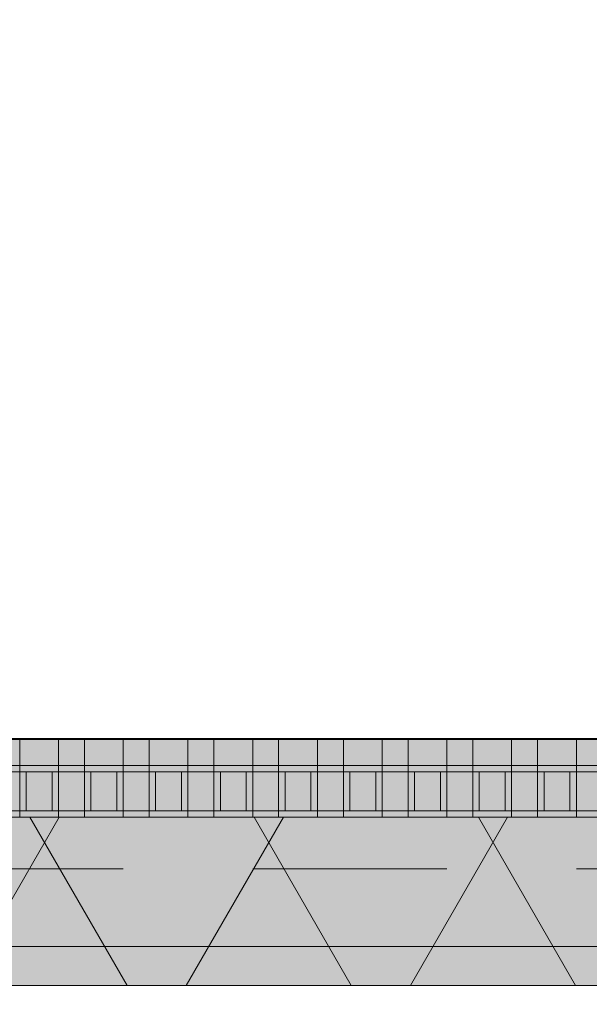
# Model space of a CAD drawing. Header units: metres. Extents: x -167 to 233, y -155 to 122.
# Tile 190 of 215: x 53.761 to 54.201, y 43.825 to 44.586. Entities that reach past the tile are written whole.
import ezdxf

# ---------------------------------------------------------------- set-up
doc = ezdxf.new("R2010")
doc.units = ezdxf.units.M
doc.header["$MEASUREMENT"] = 0
doc.linetypes.add('Strichlinie eng', pattern=[0.23, 0.15, -0.08])
for name, color, linetype in [('09 Schraffuren', 7, 'Continuous'), ('10 Wand außen', 7, 'Continuous'), ('20 Decke', 7, 'Continuous'), ('50 Sanitäreinrichtung', 7, 'Continuous'), ('94 Genehmigungsplanung Bemaßung', 7, 'Continuous')]:
    doc.layers.add(name, color=color, linetype=linetype)
doc.styles.add('ERSTELLTER_STIL_1', font='arial.ttf')
doc.dimstyles.new('ERSTELLTER_STIL__1', dxfattribs={"dimtxt": 0.25, "dimasz": 0.19, "dimexe": 0.18, "dimexo": 0.1, "dimgap": 0, "dimtad": 1, "dimtih": 1, "dimtoh": 1, "dimzin": 0, "dimdsep": 46, "dimtxsty": 'ERSTELLTER_STIL_1', "dimblk": 'ARROWHEAD_6', "dimblk1": 'ARROWHEAD_6', "dimblk2": 'ARROWHEAD_6', "dimcen": 0.09, "dimclrd": 7, "dimclre": 7, "dimclrt": 7, "dimazin": 0, "dimtfac": 1, "dimtdec": 4, "dimtmove": 0, "dimatfit": 3, "dimfxl": 1, "dimtolj": 1, "dimtzin": 0, "dimarcsym": 0})

# ---------------------------------------------------------------- blocks, each defined once
blk = doc.blocks.new('Rechteck Raster Kassetten Fassade - ACB')
at = {"layer": '50 Sanitäreinrichtung', "linetype": 'Continuous', "lineweight": 0, "true_color": 0x9e9e9e}
for points in [[(16.04, 0.17), (16.04, 0.19), (16.01, 0.19), (16.01, 0.17)], [(16.09, 0.17), (16.09, 0.19), (16.06, 0.19), (16.06, 0.17)], [(16.14, 0.17), (16.14, 0.19), (16.11, 0.19), (16.11, 0.17)], [(16.19, 0.17), (16.19, 0.19), (16.16, 0.19), (16.16, 0.17)], [(16.24, 0.17), (16.24, 0.19), (16.21, 0.19), (16.21, 0.17)], [(16.29, 0.17), (16.29, 0.19), (16.26, 0.19), (16.26, 0.17)], [(16.34, 0.17), (16.34, 0.19), (16.31, 0.19), (16.31, 0.17)], [(16.39, 0.17), (16.39, 0.19), (16.36, 0.19), (16.36, 0.17)], [(16.44, 0.17), (16.44, 0.19), (16.41, 0.19), (16.41, 0.17)], [(16.01, 0.17), (16.01, 0.13), (16.06, 0.13), (16.06, 0.135), (16.015, 0.135), (16.015, 0.165), (16.06, 0.165), (16.06, 0.17)], [(16.06, 0.13), (16.11, 0.13), (16.11, 0.135), (16.065, 0.135), (16.065, 0.165), (16.11, 0.165), (16.11, 0.17), (16.06, 0.17)], [(16.11, 0.13), (16.16, 0.13), (16.16, 0.135), (16.115, 0.135), (16.115, 0.165), (16.16, 0.165), (16.16, 0.17), (16.11, 0.17)], [(16.16, 0.13), (16.21, 0.13), (16.21, 0.135), (16.165, 0.135), (16.165, 0.165), (16.21, 0.165), (16.21, 0.17), (16.16, 0.17)], [(16.21, 0.13), (16.26, 0.13), (16.26, 0.135), (16.215, 0.135), (16.215, 0.165), (16.26, 0.165), (16.26, 0.17), (16.21, 0.17)], [(16.26, 0.13), (16.31, 0.13), (16.31, 0.135), (16.265, 0.135), (16.265, 0.165), (16.31, 0.165), (16.31, 0.17), (16.26, 0.17)], [(16.31, 0.13), (16.36, 0.13), (16.36, 0.135), (16.315, 0.135), (16.315, 0.165), (16.36, 0.165), (16.36, 0.17), (16.31, 0.17)], [(16.36, 0.13), (16.41, 0.13), (16.41, 0.135), (16.365, 0.135), (16.365, 0.165), (16.41, 0.165), (16.41, 0.17), (16.36, 0.17)], [(16.41, 0.13), (16.46, 0.13), (16.46, 0.135), (16.415, 0.135), (16.415, 0.165), (16.46, 0.165), (16.46, 0.17), (16.41, 0.17)], [(16.04, 0.165), (16.035, 0.165), (16.035, 0.135), (16.04, 0.135)], [(16.09, 0.165), (16.085, 0.165), (16.085, 0.135), (16.09, 0.135)], [(16.135, 0.165), (16.135, 0.135), (16.14, 0.135), (16.14, 0.165)], [(16.185, 0.165), (16.185, 0.135), (16.19, 0.135), (16.19, 0.165)], [(16.235, 0.165), (16.235, 0.135), (16.24, 0.135), (16.24, 0.165)], [(16.285, 0.165), (16.285, 0.135), (16.29, 0.135), (16.29, 0.165)], [(16.335, 0.165), (16.335, 0.135), (16.34, 0.135), (16.34, 0.165)], [(16.385, 0.165), (16.385, 0.135), (16.39, 0.135), (16.39, 0.165)], [(16.435, 0.165), (16.435, 0.135), (16.44, 0.135), (16.44, 0.165)]]:
    blk.add_hatch(color=253, dxfattribs=at).paths.add_polyline_path(points)
at = {"layer": '50 Sanitäreinrichtung', "linetype": 'Continuous', "lineweight": 18}
h = blk.add_hatch(dxfattribs=at)
h.set_pattern_fill('Dämmung__weich_0001', color=8, style=0, pattern_type=2)
h.set_pattern_definition([(60, (0, 0), (-0.1299038, 0.075), []), (120, (0, 0), (0.1299038, 0.075), [])])
h.paths.add_polyline_path([(0, 0), (20.25, 0), (20.38, 0.13), (0, 0.13)])
at = {"layer": '50 Sanitäreinrichtung', "color": 251, "linetype": 'Continuous', "lineweight": 18, "true_color": 0x5f5f5f}
for p, q in [((19.75, 0.19), (15.25, 0.19)), ((16.04, 0.19), (16.01, 0.19)), ((16.01, 0.19), (16.01, 0.17)), ((16.04, 0.19), (16.01, 0.19)), ((16.01, 0.19), (16.01, 0.17)), ((16.04, 0.19), (16.04, 0.17)), ((16.04, 0.19), (16.04, 0.17)), ((16.09, 0.19), (16.06, 0.19)), ((16.06, 0.19), (16.06, 0.17)), ((16.09, 0.19), (16.06, 0.19)), ((16.06, 0.19), (16.06, 0.17)), ((16.09, 0.19), (16.09, 0.17)), ((16.09, 0.19), (16.09, 0.17)), ((16.14, 0.19), (16.11, 0.19)), ((16.11, 0.19), (16.11, 0.17)), ((16.14, 0.19), (16.11, 0.19)), ((16.11, 0.19), (16.11, 0.17)), ((16.14, 0.19), (16.14, 0.17)), ((16.14, 0.19), (16.14, 0.17)), ((16.19, 0.19), (16.16, 0.19)), ((16.16, 0.19), (16.16, 0.17)), ((16.19, 0.19), (16.16, 0.19)), ((16.16, 0.19), (16.16, 0.17)), ((16.19, 0.19), (16.19, 0.17)), ((16.19, 0.19), (16.19, 0.17)), ((16.24, 0.19), (16.21, 0.19)), ((16.21, 0.19), (16.21, 0.17)), ((16.24, 0.19), (16.21, 0.19)), ((16.21, 0.19), (16.21, 0.17)), ((16.24, 0.19), (16.24, 0.17)), ((16.24, 0.19), (16.24, 0.17)), ((16.29, 0.19), (16.26, 0.19)), ((16.26, 0.19), (16.26, 0.17)), ((16.29, 0.19), (16.26, 0.19)), ((16.26, 0.19), (16.26, 0.17)), ((16.29, 0.19), (16.29, 0.17)), ((16.29, 0.19), (16.29, 0.17)), ((16.34, 0.19), (16.31, 0.19)), ((16.31, 0.19), (16.31, 0.17)), ((16.34, 0.19), (16.31, 0.19)), ((16.31, 0.19), (16.31, 0.17)), ((16.34, 0.19), (16.34, 0.17)), ((16.34, 0.19), (16.34, 0.17)), ((16.39, 0.19), (16.36, 0.19)), ((16.36, 0.19), (16.36, 0.17)), ((16.39, 0.19), (16.36, 0.19)), ((16.36, 0.19), (16.36, 0.17)), ((16.39, 0.19), (16.39, 0.17)), ((16.39, 0.19), (16.39, 0.17)), ((16.44, 0.19), (16.41, 0.19)), ((16.41, 0.19), (16.41, 0.17)), ((16.44, 0.19), (16.41, 0.19)), ((16.41, 0.19), (16.41, 0.17)), ((16.44, 0.19), (16.44, 0.17)), ((16.44, 0.19), (16.44, 0.17)), ((16.04, 0.17), (15.96, 0.17)), ((16.04, 0.17), (15.96, 0.17)), ((16.09, 0.17), (16.01, 0.17)), ((16.01, 0.17), (16.01, 0.165)), ((16.09, 0.17), (16.01, 0.17)), ((16.01, 0.17), (16.01, 0.165)), ((16.04, 0.17), (16.01, 0.17)), ((16.04, 0.17), (16.01, 0.17)), ((16.04, 0.17), (16.04, 0.165)), ((16.04, 0.17), (16.04, 0.165)), ((16.14, 0.17), (16.06, 0.17)), ((16.06, 0.17), (16.06, 0.165)), ((16.14, 0.17), (16.06, 0.17)), ((16.06, 0.17), (16.06, 0.165)), ((16.09, 0.17), (16.06, 0.17)), ((16.09, 0.17), (16.06, 0.17)), ((16.09, 0.17), (16.09, 0.165)), ((16.09, 0.17), (16.09, 0.165)), ((16.19, 0.17), (16.11, 0.17)), ((16.11, 0.17), (16.11, 0.165)), ((16.19, 0.17), (16.11, 0.17)), ((16.11, 0.17), (16.11, 0.165)), ((16.14, 0.17), (16.11, 0.17)), ((16.14, 0.17), (16.11, 0.17)), ((16.14, 0.17), (16.14, 0.165)), ((16.14, 0.17), (16.14, 0.165)), ((16.24, 0.17), (16.16, 0.17)), ((16.16, 0.17), (16.16, 0.165)), ((16.24, 0.17), (16.16, 0.17)), ((16.16, 0.17), (16.16, 0.165)), ((16.19, 0.17), (16.16, 0.17)), ((16.19, 0.17), (16.16, 0.17)), ((16.19, 0.17), (16.19, 0.165)), ((16.19, 0.17), (16.19, 0.165)), ((16.29, 0.17), (16.21, 0.17)), ((16.21, 0.17), (16.21, 0.165)), ((16.29, 0.17), (16.21, 0.17)), ((16.21, 0.17), (16.21, 0.165)), ((16.24, 0.17), (16.21, 0.17)), ((16.24, 0.17), (16.21, 0.17)), ((16.24, 0.17), (16.24, 0.165)), ((16.24, 0.17), (16.24, 0.165)), ((16.34, 0.17), (16.26, 0.17)), ((16.26, 0.17), (16.26, 0.165)), ((16.34, 0.17), (16.26, 0.17)), ((16.26, 0.17), (16.26, 0.165)), ((16.29, 0.17), (16.26, 0.17)), ((16.29, 0.17), (16.26, 0.17)), ((16.29, 0.17), (16.29, 0.165)), ((16.29, 0.17), (16.29, 0.165)), ((16.39, 0.17), (16.31, 0.17)), ((16.31, 0.17), (16.31, 0.165)), ((16.39, 0.17), (16.31, 0.17)), ((16.31, 0.17), (16.31, 0.165)), ((16.34, 0.17), (16.31, 0.17)), ((16.34, 0.17), (16.31, 0.17)), ((16.34, 0.17), (16.34, 0.165)), ((16.34, 0.17), (16.34, 0.165)), ((16.44, 0.17), (16.36, 0.17)), ((16.36, 0.17), (16.36, 0.165)), ((16.44, 0.17), (16.36, 0.17)), ((16.36, 0.17), (16.36, 0.165)), ((16.39, 0.17), (16.36, 0.17)), ((16.39, 0.17), (16.36, 0.17)), ((16.39, 0.17), (16.39, 0.165)), ((16.39, 0.17), (16.39, 0.165)), ((16.49, 0.17), (16.41, 0.17)), ((16.41, 0.17), (16.41, 0.165)), ((16.49, 0.17), (16.41, 0.17)), ((16.41, 0.17), (16.41, 0.165)), ((16.44, 0.17), (16.41, 0.17)), ((16.44, 0.17), (16.41, 0.17)), ((16.44, 0.17), (16.44, 0.165)), ((16.44, 0.17), (16.44, 0.165)), ((16.01, 0.165), (15.99, 0.165)), ((16.01, 0.165), (15.99, 0.165)), ((16.015, 0.165), (16.01, 0.165)), ((16.01, 0.165), (16.01, 0.135)), ((16.015, 0.165), (16.01, 0.165)), ((16.01, 0.165), (16.01, 0.135)), ((16.035, 0.165), (16.015, 0.165)), ((16.015, 0.165), (16.015, 0.135)), ((16.035, 0.165), (16.015, 0.165)), ((16.035, 0.165), (16.015, 0.165)), ((16.015, 0.165), (16.015, 0.135)), ((16.035, 0.165), (16.015, 0.165)), ((16.035, 0.165), (16.035, 0.135)), ((16.04, 0.165), (16.035, 0.165)), ((16.035, 0.165), (16.035, 0.135)), ((16.04, 0.165), (16.035, 0.165)), ((16.04, 0.165), (16.04, 0.135)), ((16.06, 0.165), (16.04, 0.165)), ((16.04, 0.165), (16.04, 0.135)), ((16.06, 0.165), (16.04, 0.165)), ((16.065, 0.165), (16.06, 0.165)), ((16.06, 0.165), (16.06, 0.135)), ((16.065, 0.165), (16.06, 0.165)), ((16.06, 0.165), (16.06, 0.135)), ((16.085, 0.165), (16.065, 0.165)), ((16.065, 0.165), (16.065, 0.135)), ((16.085, 0.165), (16.065, 0.165)), ((16.085, 0.165), (16.065, 0.165)), ((16.065, 0.165), (16.065, 0.135)), ((16.085, 0.165), (16.065, 0.165)), ((16.085, 0.165), (16.085, 0.135)), ((16.09, 0.165), (16.085, 0.165)), ((16.085, 0.165), (16.085, 0.135)), ((16.09, 0.165), (16.085, 0.165)), ((16.09, 0.165), (16.09, 0.135)), ((16.11, 0.165), (16.09, 0.165)), ((16.09, 0.165), (16.09, 0.135)), ((16.11, 0.165), (16.09, 0.165)), ((16.115, 0.165), (16.11, 0.165)), ((16.11, 0.165), (16.11, 0.135)), ((16.115, 0.165), (16.11, 0.165)), ((16.11, 0.165), (16.11, 0.135)), ((16.135, 0.165), (16.115, 0.165)), ((16.115, 0.165), (16.115, 0.135)), ((16.135, 0.165), (16.115, 0.165)), ((16.135, 0.165), (16.115, 0.165)), ((16.115, 0.165), (16.115, 0.135)), ((16.135, 0.165), (16.115, 0.165)), ((16.135, 0.165), (16.135, 0.135)), ((16.14, 0.165), (16.135, 0.165)), ((16.135, 0.165), (16.135, 0.135)), ((16.14, 0.165), (16.135, 0.165)), ((16.14, 0.165), (16.14, 0.135)), ((16.16, 0.165), (16.14, 0.165)), ((16.14, 0.165), (16.14, 0.135)), ((16.16, 0.165), (16.14, 0.165)), ((16.165, 0.165), (16.16, 0.165)), ((16.16, 0.165), (16.16, 0.135)), ((16.165, 0.165), (16.16, 0.165)), ((16.16, 0.165), (16.16, 0.135)), ((16.185, 0.165), (16.165, 0.165)), ((16.165, 0.165), (16.165, 0.135)), ((16.185, 0.165), (16.165, 0.165)), ((16.185, 0.165), (16.165, 0.165)), ((16.165, 0.165), (16.165, 0.135)), ((16.185, 0.165), (16.165, 0.165)), ((16.185, 0.165), (16.185, 0.135)), ((16.19, 0.165), (16.185, 0.165)), ((16.185, 0.165), (16.185, 0.135)), ((16.19, 0.165), (16.185, 0.165)), ((16.19, 0.165), (16.19, 0.135)), ((16.21, 0.165), (16.19, 0.165)), ((16.19, 0.165), (16.19, 0.135)), ((16.21, 0.165), (16.19, 0.165)), ((16.215, 0.165), (16.21, 0.165)), ((16.21, 0.165), (16.21, 0.135)), ((16.215, 0.165), (16.21, 0.165)), ((16.21, 0.165), (16.21, 0.135)), ((16.235, 0.165), (16.215, 0.165)), ((16.215, 0.165), (16.215, 0.135)), ((16.235, 0.165), (16.215, 0.165)), ((16.235, 0.165), (16.215, 0.165)), ((16.215, 0.165), (16.215, 0.135)), ((16.235, 0.165), (16.215, 0.165)), ((16.235, 0.165), (16.235, 0.135)), ((16.24, 0.165), (16.235, 0.165)), ((16.235, 0.165), (16.235, 0.135)), ((16.24, 0.165), (16.235, 0.165)), ((16.24, 0.165), (16.24, 0.135)), ((16.26, 0.165), (16.24, 0.165)), ((16.24, 0.165), (16.24, 0.135)), ((16.26, 0.165), (16.24, 0.165)), ((16.265, 0.165), (16.26, 0.165)), ((16.26, 0.165), (16.26, 0.135)), ((16.265, 0.165), (16.26, 0.165)), ((16.26, 0.165), (16.26, 0.135)), ((16.285, 0.165), (16.265, 0.165)), ((16.265, 0.165), (16.265, 0.135)), ((16.285, 0.165), (16.265, 0.165)), ((16.285, 0.165), (16.265, 0.165)), ((16.265, 0.165), (16.265, 0.135)), ((16.285, 0.165), (16.265, 0.165)), ((16.285, 0.165), (16.285, 0.135)), ((16.29, 0.165), (16.285, 0.165)), ((16.285, 0.165), (16.285, 0.135)), ((16.29, 0.165), (16.285, 0.165)), ((16.29, 0.165), (16.29, 0.135)), ((16.31, 0.165), (16.29, 0.165)), ((16.29, 0.165), (16.29, 0.135)), ((16.31, 0.165), (16.29, 0.165)), ((16.315, 0.165), (16.31, 0.165)), ((16.31, 0.165), (16.31, 0.135)), ((16.315, 0.165), (16.31, 0.165)), ((16.31, 0.165), (16.31, 0.135)), ((16.335, 0.165), (16.315, 0.165)), ((16.315, 0.165), (16.315, 0.135)), ((16.335, 0.165), (16.315, 0.165)), ((16.335, 0.165), (16.315, 0.165)), ((16.315, 0.165), (16.315, 0.135)), ((16.335, 0.165), (16.315, 0.165)), ((16.335, 0.165), (16.335, 0.135)), ((16.34, 0.165), (16.335, 0.165)), ((16.335, 0.165), (16.335, 0.135)), ((16.34, 0.165), (16.335, 0.165)), ((16.34, 0.165), (16.34, 0.135)), ((16.36, 0.165), (16.34, 0.165)), ((16.34, 0.165), (16.34, 0.135)), ((16.36, 0.165), (16.34, 0.165)), ((16.365, 0.165), (16.36, 0.165)), ((16.36, 0.165), (16.36, 0.135)), ((16.365, 0.165), (16.36, 0.165)), ((16.36, 0.165), (16.36, 0.135)), ((16.385, 0.165), (16.365, 0.165)), ((16.365, 0.165), (16.365, 0.135)), ((16.385, 0.165), (16.365, 0.165)), ((16.385, 0.165), (16.365, 0.165)), ((16.365, 0.165), (16.365, 0.135)), ((16.385, 0.165), (16.365, 0.165)), ((16.385, 0.165), (16.385, 0.135)), ((16.39, 0.165), (16.385, 0.165)), ((16.385, 0.165), (16.385, 0.135)), ((16.39, 0.165), (16.385, 0.165)), ((16.39, 0.165), (16.39, 0.135)), ((16.41, 0.165), (16.39, 0.165)), ((16.39, 0.165), (16.39, 0.135)), ((16.41, 0.165), (16.39, 0.165)), ((16.415, 0.165), (16.41, 0.165)), ((16.41, 0.165), (16.41, 0.135)), ((16.415, 0.165), (16.41, 0.165)), ((16.41, 0.165), (16.41, 0.135)), ((16.435, 0.165), (16.415, 0.165)), ((16.415, 0.165), (16.415, 0.135)), ((16.435, 0.165), (16.415, 0.165)), ((16.435, 0.165), (16.415, 0.165)), ((16.415, 0.165), (16.415, 0.135)), ((16.435, 0.165), (16.415, 0.165)), ((16.435, 0.165), (16.435, 0.135)), ((16.44, 0.165), (16.435, 0.165)), ((16.435, 0.165), (16.435, 0.135)), ((16.44, 0.165), (16.435, 0.165)), ((16.44, 0.165), (16.44, 0.135)), ((16.46, 0.165), (16.44, 0.165)), ((16.44, 0.165), (16.44, 0.135)), ((16.46, 0.165), (16.44, 0.165)), ((20.38, 0.13), (0, 0.13)), ((16.04, 0.13), (15.96, 0.13)), ((16.04, 0.13), (15.96, 0.13)), ((16.01, 0.135), (15.99, 0.135)), ((16.01, 0.135), (15.99, 0.135)), ((16.015, 0.135), (16.01, 0.135)), ((16.01, 0.135), (16.01, 0.13)), ((16.015, 0.135), (16.01, 0.135)), ((16.01, 0.135), (16.01, 0.13)), ((16.09, 0.13), (16.01, 0.13)), ((16.09, 0.13), (16.01, 0.13)), ((16.035, 0.135), (16.015, 0.135)), ((16.035, 0.135), (16.015, 0.135)), ((16.035, 0.135), (16.015, 0.135)), ((16.035, 0.135), (16.015, 0.135)), ((16.04, 0.135), (16.035, 0.135)), ((16.04, 0.135), (16.035, 0.135)), ((16.04, 0.135), (16.04, 0.13)), ((16.06, 0.135), (16.04, 0.135)), ((16.04, 0.135), (16.04, 0.13)), ((16.06, 0.135), (16.04, 0.135)), ((16.065, 0.135), (16.06, 0.135)), ((16.06, 0.135), (16.06, 0.13)), ((16.065, 0.135), (16.06, 0.135)), ((16.06, 0.135), (16.06, 0.13)), ((16.14, 0.13), (16.06, 0.13)), ((16.14, 0.13), (16.06, 0.13)), ((16.085, 0.135), (16.065, 0.135)), ((16.085, 0.135), (16.065, 0.135)), ((16.085, 0.135), (16.065, 0.135)), ((16.085, 0.135), (16.065, 0.135)), ((16.09, 0.135), (16.085, 0.135)), ((16.09, 0.135), (16.085, 0.135)), ((16.09, 0.135), (16.09, 0.13)), ((16.11, 0.135), (16.09, 0.135)), ((16.09, 0.135), (16.09, 0.13)), ((16.11, 0.135), (16.09, 0.135)), ((16.115, 0.135), (16.11, 0.135)), ((16.11, 0.135), (16.11, 0.13)), ((16.115, 0.135), (16.11, 0.135)), ((16.11, 0.135), (16.11, 0.13)), ((16.19, 0.13), (16.11, 0.13)), ((16.19, 0.13), (16.11, 0.13)), ((16.135, 0.135), (16.115, 0.135)), ((16.135, 0.135), (16.115, 0.135)), ((16.135, 0.135), (16.115, 0.135)), ((16.135, 0.135), (16.115, 0.135)), ((16.14, 0.135), (16.135, 0.135)), ((16.14, 0.135), (16.135, 0.135)), ((16.14, 0.135), (16.14, 0.13)), ((16.16, 0.135), (16.14, 0.135)), ((16.14, 0.135), (16.14, 0.13)), ((16.16, 0.135), (16.14, 0.135)), ((16.165, 0.135), (16.16, 0.135)), ((16.16, 0.135), (16.16, 0.13)), ((16.165, 0.135), (16.16, 0.135)), ((16.16, 0.135), (16.16, 0.13)), ((16.24, 0.13), (16.16, 0.13)), ((16.24, 0.13), (16.16, 0.13)), ((16.185, 0.135), (16.165, 0.135)), ((16.185, 0.135), (16.165, 0.135)), ((16.185, 0.135), (16.165, 0.135)), ((16.185, 0.135), (16.165, 0.135)), ((16.19, 0.135), (16.185, 0.135)), ((16.19, 0.135), (16.185, 0.135)), ((16.19, 0.135), (16.19, 0.13)), ((16.21, 0.135), (16.19, 0.135)), ((16.19, 0.135), (16.19, 0.13)), ((16.21, 0.135), (16.19, 0.135)), ((16.215, 0.135), (16.21, 0.135)), ((16.21, 0.135), (16.21, 0.13)), ((16.215, 0.135), (16.21, 0.135)), ((16.21, 0.135), (16.21, 0.13)), ((16.29, 0.13), (16.21, 0.13)), ((16.29, 0.13), (16.21, 0.13)), ((16.235, 0.135), (16.215, 0.135)), ((16.235, 0.135), (16.215, 0.135)), ((16.235, 0.135), (16.215, 0.135)), ((16.235, 0.135), (16.215, 0.135)), ((16.24, 0.135), (16.235, 0.135)), ((16.24, 0.135), (16.235, 0.135)), ((16.24, 0.135), (16.24, 0.13)), ((16.26, 0.135), (16.24, 0.135)), ((16.24, 0.135), (16.24, 0.13)), ((16.26, 0.135), (16.24, 0.135)), ((16.265, 0.135), (16.26, 0.135)), ((16.26, 0.135), (16.26, 0.13)), ((16.265, 0.135), (16.26, 0.135)), ((16.26, 0.135), (16.26, 0.13)), ((16.34, 0.13), (16.26, 0.13)), ((16.34, 0.13), (16.26, 0.13)), ((16.285, 0.135), (16.265, 0.135)), ((16.285, 0.135), (16.265, 0.135)), ((16.285, 0.135), (16.265, 0.135)), ((16.285, 0.135), (16.265, 0.135)), ((16.29, 0.135), (16.285, 0.135)), ((16.29, 0.135), (16.285, 0.135)), ((16.29, 0.135), (16.29, 0.13)), ((16.31, 0.135), (16.29, 0.135)), ((16.29, 0.135), (16.29, 0.13)), ((16.31, 0.135), (16.29, 0.135)), ((16.315, 0.135), (16.31, 0.135)), ((16.31, 0.135), (16.31, 0.13)), ((16.315, 0.135), (16.31, 0.135)), ((16.31, 0.135), (16.31, 0.13)), ((16.39, 0.13), (16.31, 0.13)), ((16.39, 0.13), (16.31, 0.13)), ((16.335, 0.135), (16.315, 0.135)), ((16.335, 0.135), (16.315, 0.135)), ((16.335, 0.135), (16.315, 0.135)), ((16.335, 0.135), (16.315, 0.135)), ((16.34, 0.135), (16.335, 0.135)), ((16.34, 0.135), (16.335, 0.135)), ((16.34, 0.135), (16.34, 0.13)), ((16.36, 0.135), (16.34, 0.135)), ((16.34, 0.135), (16.34, 0.13)), ((16.36, 0.135), (16.34, 0.135)), ((16.365, 0.135), (16.36, 0.135)), ((16.36, 0.135), (16.36, 0.13)), ((16.365, 0.135), (16.36, 0.135)), ((16.36, 0.135), (16.36, 0.13)), ((16.44, 0.13), (16.36, 0.13)), ((16.44, 0.13), (16.36, 0.13)), ((16.385, 0.135), (16.365, 0.135)), ((16.385, 0.135), (16.365, 0.135)), ((16.385, 0.135), (16.365, 0.135)), ((16.385, 0.135), (16.365, 0.135)), ((16.39, 0.135), (16.385, 0.135)), ((16.39, 0.135), (16.385, 0.135)), ((16.39, 0.135), (16.39, 0.13)), ((16.41, 0.135), (16.39, 0.135)), ((16.39, 0.135), (16.39, 0.13)), ((16.41, 0.135), (16.39, 0.135)), ((16.415, 0.135), (16.41, 0.135)), ((16.41, 0.135), (16.41, 0.13)), ((16.415, 0.135), (16.41, 0.135)), ((16.41, 0.135), (16.41, 0.13)), ((16.49, 0.13), (16.41, 0.13)), ((16.49, 0.13), (16.41, 0.13)), ((16.435, 0.135), (16.415, 0.135)), ((16.435, 0.135), (16.415, 0.135)), ((16.435, 0.135), (16.415, 0.135)), ((16.435, 0.135), (16.415, 0.135)), ((16.44, 0.135), (16.435, 0.135)), ((16.44, 0.135), (16.435, 0.135)), ((16.44, 0.135), (16.44, 0.13)), ((16.46, 0.135), (16.44, 0.135)), ((16.44, 0.135), (16.44, 0.13)), ((16.46, 0.135), (16.44, 0.135)), ((0, 0), (20.25, 0)), ((15.25, 0), (19.75, 0))]:
    blk.add_line(p, q, dxfattribs=at)
at = {"layer": '50 Sanitäreinrichtung', "color": 251, "linetype": 'Strichlinie eng', "lineweight": 18, "true_color": 0x5f5f5f}
blk.add_line((20.34, 0.09), (0, 0.09), dxfattribs=at)
blk = doc.blocks.new('4-Flügelfenster 27_3')
at = {"layer": '10 Wand außen', "color": 7, "linetype": 'Strichlinie eng', "lineweight": 13}
blk.add_line((-2.25, -0.07), (2.25, -0.07), dxfattribs=at)
at = {"layer": '10 Wand außen', "color": 7, "linetype": 'Continuous', "lineweight": 18}
blk.add_line((2.17, -0.07), (-2.17, -0.07), dxfattribs=at)
at = {"layer": '10 Wand außen', "color": 7, "linetype": 'Continuous', "lineweight": 13}
blk.add_line((-2.25, -0.1), (2.25, -0.1), dxfattribs=at)
blk = doc.blocks.new('*D233', base_point=(27236.13209, 33357.27905))
at = {"layer": '94 Genehmigungsplanung Bemaßung', "color": 7, "linetype": 'Continuous', "lineweight": 13}
for p, q in [((17.34109, 46.96218), (17.34109, 47.33718)), ((58.16249, 46.96218), (58.16249, 47.33718)), ((17.44109, 47.24968), (17.24109, 47.04968)), ((58.06249, 47.04968), (58.26249, 47.24968)), ((17.19109, 47.14968), (17.34109, 47.14968)), ((17.34109, 47.14968), (58.16249, 47.14968)), ((58.16249, 47.14968), (58.31249, 47.14968))]:
    blk.add_line(p, q, dxfattribs=at)
at = {"layer": '94 Genehmigungsplanung Bemaßung', "color": 7, "lineweight": 13, "insert": (37.3228, 47.19968), "char_height": 0.25, "attachment_point": 7, "style": 'ERSTELLTER_STIL_1'}
blk.add_mtext('\\A1;{\\pql;\\fArial|b0|i0|c0|p0;\\W1.000000;40,82}', dxfattribs=at)
blk = doc.blocks.new('ARROWHEAD_6')
at = {"color": 0, "linetype": 'Continuous', "lineweight": 0}
for p, q in [((-0.5, -0.5), (0.5, 0.5)), ((0, 0), (-1, 0))]:
    blk.add_line(p, q, dxfattribs=at)
blk = doc.blocks.new('*D257', base_point=(27236.13209, 33357.27905))
at = {"layer": '94 Genehmigungsplanung Bemaßung', "color": 7, "linetype": 'Continuous', "lineweight": 13}
for p, q in [((17.50109, 45.65596), (17.50109, 46.03096)), ((58.00249, 45.65596), (58.00249, 46.03096)), ((17.60109, 45.94346), (17.40109, 45.74346)), ((57.90249, 45.74346), (58.10249, 45.94346)), ((17.50109, 45.84346), (58.00249, 45.84346))]:
    blk.add_line(p, q, dxfattribs=at)
at = {"layer": '94 Genehmigungsplanung Bemaßung', "color": 7, "lineweight": 13, "char_height": 0.25, "attachment_point": 7, "style": 'ERSTELLTER_STIL_1'}
for s, insert in [('\\A1;{\\pql;\\fArial|b0|i0|c0|p0;\\W1.000000;40,50}', (37.13212, 45.89346)), ('\\A1;{\\pql;\\fArial|b0|i0|c0|p0;\\W1.000000;16}', (57.52113, 45.89346))]:
    blk.add_mtext(s, dxfattribs=dict(at, insert=insert))

msp = doc.modelspace()

# ---------------------------------------------------------------- hatches: boundary and pattern name
at = {"layer": '09 Schraffuren', "linetype": 'Continuous', "lineweight": 18}
msp.add_hatch(color=255, dxfattribs=at).paths.add_polyline_path([(53.00927, 44.03036), (57.50249, 44.03036), (57.50249, 43.83968), (53.00927, 43.83968)])

# ---------------------------------------------------------------- linework, layer by layer
at = {"layer": '09 Schraffuren', "color": 7, "linetype": 'Continuous', "lineweight": 13, "flags": 128}
msp.add_lwpolyline([(53.00927, 44.03036), (57.50249, 44.03036), (57.50249, 43.83968), (53.00927, 43.83968)], close=True, dxfattribs=at)
at = {"layer": '20 Decke', "color": 7, "linetype": 'Continuous', "lineweight": 13, "flags": 128}
msp.add_lwpolyline([(38.10109, 43.83968), (38.10109, 28.33968), (38.24109, 28.33968), (42.50109, 28.33968), (42.50109, 28.83968), (43.00109, 28.83968), (43.00109, 28.33968), (47.50109, 28.33968), (47.50109, 28.83968), (48.00109, 28.83968), (48.00109, 28.47218), (52.50249, 28.47218), (52.50249, 28.83968), (53.00249, 28.83968), (53.00249, 28.33968), (57.50249, 28.33968), (57.50249, 28.83968), (58.00249, 28.83968), (58.00249, 43.83968), (47.50109, 43.83968), (43.00109, 43.83968), (43.00109, 43.33968), (42.50109, 43.33968), (42.50109, 43.83968)], close=True, dxfattribs=at)

# ---------------------------------------------------------------- block references
at = {"layer": '10 Wand außen', "color": 7, "linetype": 'Continuous', "lineweight": 18, "rotation": 180}
msp.add_blockref('4-Flügelfenster 27_3', (55.25249, 43.76968), dxfattribs=at)
at = {"layer": '50 Sanitäreinrichtung', "color": 251, "linetype": 'Continuous', "lineweight": 18, "true_color": 0x5f5f5f}
msp.add_blockref('Rechteck Raster Kassetten Fassade - ACB', (37.75109, 43.83968), dxfattribs=at)

# ---------------------------------------------------------------- dimensions: what is measured, and where the dimension line sits
at = {"layer": '94 Genehmigungsplanung Bemaßung', "color": 7, "linetype": 'Continuous', "lineweight": 13}
for base, p1, p2, picture, middle in [((58.16249, 47.14968), (17.34109, 43.99968), (58.16249, 43.99968), '*D233', (37.74157, 47.32468)), ((58.00249, 45.84346), (17.50109, 43.83968), (58.00249, 43.83968), '*D257', (37.55089, 46.01846))]:
    dim = msp.add_linear_dim(base=base, p1=p1, p2=p2, dimstyle='ERSTELLTER_STIL__1', dxfattribs=at)
    dim.commit()
    dim.dimension.update_dxf_attribs({"geometry": picture, "text_midpoint": middle, "dimtype": 160})

doc.saveas('drawing.dxf')
